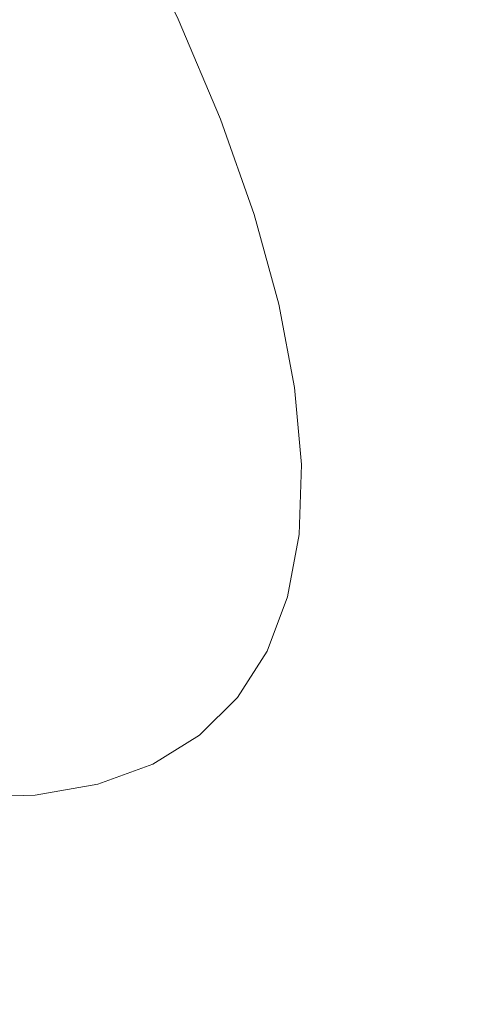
# Model space of a CAD drawing. Header units: millimetres. Extents: x 8 to 436, y 12 to 763.
# Tile 36 of 256: x 358.305 to 358.476, y 281.505 to 281.869. Entities that reach past the tile are written whole.
import ezdxf

# ---------------------------------------------------------------- set-up
doc = ezdxf.new("R2010")
doc.units = ezdxf.units.MM

msp = doc.modelspace()

# ---------------------------------------------------------------- linework, layer by layer
at = {"color": 252, "linetype": 'Continuous', "lineweight": 0, "flags": 128}
msp.add_lwpolyline([(358.28503, 281.58167), (358.31093, 281.58235), (358.33406, 281.5864), (358.3543, 281.59379), (358.37151, 281.60447), (358.38559, 281.61839), (358.39644, 281.63545), (358.40401, 281.65555), (358.40825, 281.67856), (358.40913, 281.70435), (358.40664, 281.73276), (358.4008, 281.7636), (358.39165, 281.79669), (358.37924, 281.83183), (358.36365, 281.8688), (358.34498, 281.90737), (358.32334, 281.9473), (358.29886, 281.98834)], dxfattribs=at)
at = {"color": 252, "linetype": 'Continuous', "lineweight": 0}
msp.add_open_spline([(357.48132, 283.56566), (357.47267, 283.5801), (357.44058, 283.63365), (357.39438, 283.72192), (357.34325, 283.8295), (357.30286, 283.93081), (357.27242, 284.02572), (357.25231, 284.11344), (357.24272, 284.19322), (357.24403, 284.26433), (357.25593, 284.32658), (357.27823, 284.37954), (357.31085, 284.42269), (357.35388, 284.4555), (357.40677, 284.47804), (357.46902, 284.49021), (357.54019, 284.49184), (357.62011, 284.48261), (357.70803, 284.46287), (357.8032, 284.43287), (357.90488, 284.39278), (358.01264, 284.34255), (358.12565, 284.28278), (358.24297, 284.21401), (358.36366, 284.13675), (358.48707, 284.05123), (358.61238, 283.9582), (358.73859, 283.85847), (358.85765, 283.75865), (358.96883, 283.6604), (359.07191, 283.5651), (359.18015, 283.46049), (359.29257, 283.34631), (359.40782, 283.22284), (359.51838, 283.09782), (359.62331, 282.97225), (359.72182, 282.8469), (359.81347, 282.72252), (359.8976, 282.60009), (359.97347, 282.48062), (360.04036, 282.36493), (360.09813, 282.25362), (360.14637, 282.14755), (360.18463, 282.0476), (360.21238, 281.95459), (360.22973, 281.86887), (360.23664, 281.7911), (360.23295, 281.72196), (360.21838, 281.66213), (360.19333, 281.6117), (360.15807, 281.57104), (360.11281, 281.54053), (360.05754, 281.52066), (359.99287, 281.51126), (359.9194, 281.51232), (359.83766, 281.52392), (359.74792, 281.54627), (359.65092, 281.57901), (359.54762, 281.62152), (359.43835, 281.67457), (359.3576, 281.71716), (359.31246, 281.74441), (359.30669, 281.74789)], degree=3, knots=[0, 0, 0, 0, 0.006373, 0.023633, 0.040831, 0.058037, 0.075305, 0.092573, 0.109779, 0.126993, 0.144269, 0.161544, 0.178758, 0.195975, 0.213255, 0.230534, 0.247751, 0.264967, 0.282245, 0.299522, 0.316738, 0.333948, 0.351219, 0.36849, 0.385699, 0.402901, 0.420163, 0.437426, 0.454627, 0.468951, 0.483292, 0.497616, 0.514812, 0.532069, 0.549327, 0.566523, 0.583718, 0.600975, 0.618232, 0.635428, 0.652629, 0.66989, 0.687152, 0.704353, 0.721562, 0.738832, 0.756103, 0.773312, 0.790527, 0.807804, 0.825081, 0.842297, 0.859515, 0.876794, 0.894073, 0.911291, 0.928505, 0.945781, 0.963057, 0.980271, 0.997478, 1, 1, 1, 1], dxfattribs=at)
at = {"color": 7, "linetype": 'Continuous', "lineweight": 30}
msp.add_open_spline([(357.73867, 281.85596), (357.74732, 281.84802), (357.77223, 281.82518), (357.81413, 281.78854), (357.86459, 281.7466), (357.91601, 281.70625), (357.96839, 281.66752), (358.02184, 281.6305), (358.07648, 281.59528), (358.13253, 281.56196), (358.1903, 281.5307), (358.25008, 281.50176), (358.30987, 281.47654), (358.36844, 281.45562), (358.4243, 281.43926), (358.4783, 281.42697), (358.53045, 281.41855), (358.58103, 281.41375), (358.63033, 281.41241), (358.67854, 281.41443), (358.72578, 281.41977), (358.77202, 281.42843), (358.81718, 281.44041), (358.86271, 281.45619), (358.90806, 281.47625), (358.95004, 281.49875), (358.97518, 281.51598), (358.98628, 281.52359)], degree=3, knots=[0, 0, 0, 0, 0.0228482, 0.0657887, 0.1089514, 0.1524782, 0.1965024, 0.24118, 0.2866962, 0.3332677, 0.3811332, 0.4305066, 0.4814381, 0.5281855, 0.5728973, 0.615167, 0.6551607, 0.6932572, 0.7298496, 0.7652781, 0.7998157, 0.8336738, 0.867014, 0.89996, 0.9361643, 0.9718158, 1, 1, 1, 1], dxfattribs=at)

doc.saveas('drawing.dxf')
